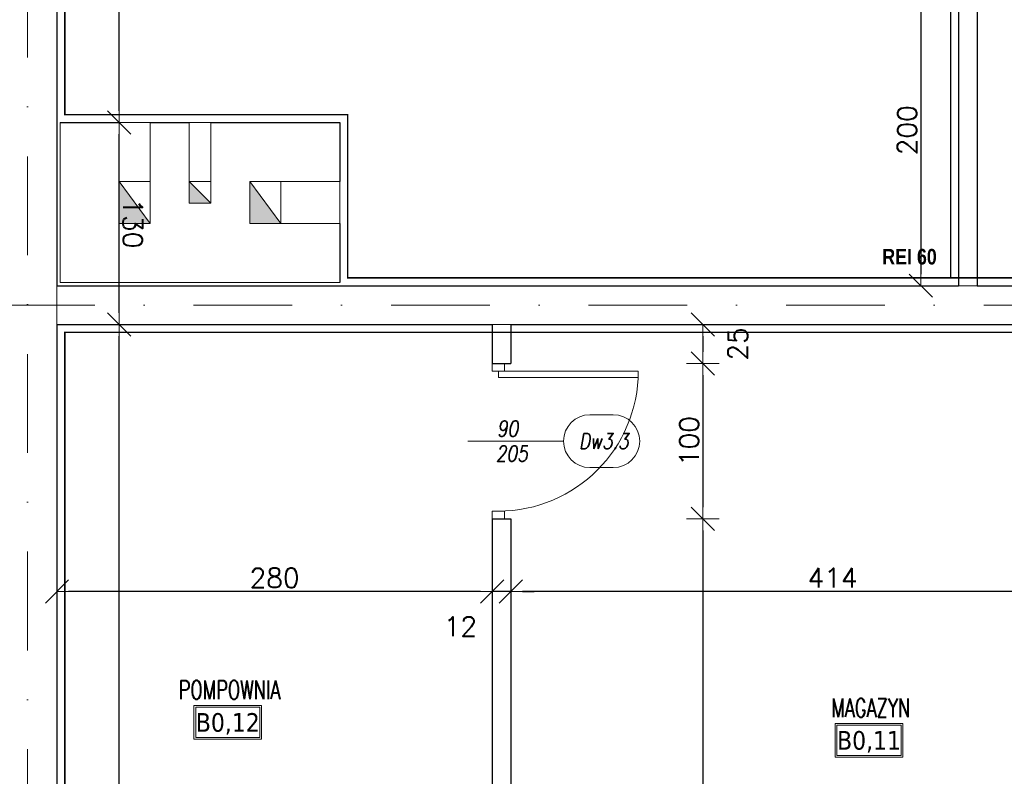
# Model space of a CAD drawing. Header units: millimetres. Extents: x 23192 to 177760, y -399809 to -79279.
# Tile 94 of 256: x 50180 to 50813, y -195242 to -194755. Entities that reach past the tile are written whole.
import ezdxf
from ezdxf.enums import TextEntityAlignment as Align

# ---------------------------------------------------------------- set-up
doc = ezdxf.new("R2010")
doc.units = ezdxf.units.MM
doc.linetypes.add('2_3', pattern=[1, 0.5, -0.5])
doc.linetypes.add('DASHDOT', pattern=[25.4, 12.7, -6.35, 0, -6.35])
doc.layers.get('0').update_dxf_attribs({"lineweight": 0})
for name, color, linetype, lineweight in [('! WYPOSAŻENIE', 252, 'Continuous', 5), ('!! 0_ Istn-sciany', 3, 'Continuous', 30), ('!! 0_ Istn-widok', 1, 'Continuous', 15), ('!! 0_Istn-drzwi', 1, 'Continuous', 13), ('!! 0_Istn-went', 5, 'Continuous', 13), ('!! 0_Opis_pom', 9, 'Continuous', 13), ('!! 1  WYDZIELENIE PPOŻ', 252, 'Continuous', 0), ('!! 2_drzwi opis', 151, 'Continuous', 9), ('!! wymiary osi', 250, 'Continuous', 9), ('0-osie-liniA', 14, 'DASHDOT', 5)]:
    doc.layers.add(name, color=color, linetype=linetype, lineweight=lineweight)
doc.styles.add('50', font='ROMANS.shx', dxfattribs={"width": 0.8, "height": 10})
doc.styles.add('ARCHETYP', font='romans.shx', dxfattribs={"height": 15})
doc.styles.add('ARIAL', font='tahoma.ttf')
doc.styles.add('STYLE7', font='ARIALNB.TTF')
doc.styles.add('TXT', font='simplex.shx')
doc.dimstyles.new('DIM50', dxfattribs={"dimscale": 5, "dimtxt": 2.5, "dimasz": 1.5, "dimexe": 0, "dimexo": 0, "dimgap": 0.5, "dimtad": 1, "dimdec": 4, "dimrnd": 0.5, "dimdsep": 46, "dimtxsty": 'TXT', "dimblk1": 'TICK1', "dimblk2": 'TICK1', "dimsah": 1, "dimcen": 0, "dimse1": 1, "dimse2": 1, "dimclrd": 1, "dimclre": 7, "dimclrt": 9, "dimadec": 0, "dimazin": 0, "dimtfac": 1, "dimtdec": 4, "dimtmove": 2, "dimatfit": 3, "dimldrblk": 'TICK1', "dimfxl": 1, "dimtolj": 1, "dimarcsym": 0})

# ---------------------------------------------------------------- blocks, each defined once
blk = doc.blocks.new('BLOK OSI')
at = {"layer": '0-osie-liniA', "ltscale": 5}
for points in [[(50184.71142, -193635.47368), (50184.71142, -195993.9543)], [(48639.25763, -195002.0883), (55442.2848, -195002.0883)]]:
    blk.add_lwpolyline(points, dxfattribs=at)
blk = doc.blocks.new('1_ok-opis')
blk.add_line((0, 111.61), (0, 50))
for points in [[(-17, 128.61), (-17, 143.61)], [(17, 128.61), (17, 143.61)]]:
    blk.add_lwpolyline(points)
for centre, start, end in [((0, 143.61), 0, 180), ((0, 128.61), 180, 0)]:
    blk.add_arc(centre, 17, start, end)
at = {"style": 'ARCHETYP'}
for tag, height, rotation, p in [('NR', 12, 90, (0, 136.9)), ('NR', 12, 270, (0, 136.9)), ('SZEROKOŚĆ', 10, 90, (-8, 78.29)), ('SZEROKOŚĆ', 10, 270, (8, 78.29)), ('WYSOKOŚĆ', 10, 270, (-8, 78.29)), ('WYSOKOŚĆ', 10, 90, (8, 78.29))]:
    blk.add_attdef(tag, text='', height=height, rotation=rotation, dxfattribs=at).set_placement(p, align=Align.MIDDLE)
blk = doc.blocks.new('TICK1')
at = {"color": 2}
blk.add_line((-1, -1), (1, 1), dxfattribs=at)
at = {"color": 0}
for p, q in [((0, -1.4), (0, 1.4)), ((0, 0), (-1, 0))]:
    blk.add_line(p, q, dxfattribs=at)
blk = doc.blocks.new('*D2378')
at = {"layer": '!! wymiary osi', "color": 1, "lineweight": -2, "transparency": 16777216}
blk.add_line((50619.2, -194959.09), (50619.2, -194969.09), dxfattribs=at)
at = {"layer": 'DEFPOINTS', "color": 0, "transparency": 16777216}
for p in [(50495.71, -194951.59), (50495.71, -194976.59), (50619.2, -194976.59)]:
    blk.add_point(p, dxfattribs=at)
at = {"layer": '!! wymiary osi', "color": 1, "lineweight": -2, "transparency": 16777216, "xscale": 7.5, "yscale": 7.5, "zscale": 7.5}
for p, rotation in [((50619.2, -194951.59), 90), ((50619.2, -194976.59), 270)]:
    blk.add_blockref('TICK1', p, dxfattribs=dict(at, rotation=rotation))
at = {"layer": '!! wymiary osi', "color": 9, "transparency": 16777216, "insert": (50641.7, -194964.09), "char_height": 12.5, "attachment_point": 5, "rotation": 90, "style": 'TXT'}
blk.add_mtext('\\A1;25', dxfattribs=at)
blk = doc.blocks.new('*D2379')
at = {"layer": '!! wymiary osi', "color": 1, "lineweight": -2, "transparency": 16777216}
blk.add_line((50619.2, -194984.09), (50619.2, -195069.09), dxfattribs=at)
at = {"layer": 'DEFPOINTS', "color": 0, "transparency": 16777216}
for p in [(50495.71, -194976.59), (50495.71, -195076.59), (50619.2, -195076.59)]:
    blk.add_point(p, dxfattribs=at)
at = {"layer": '!! wymiary osi', "color": 1, "lineweight": -2, "transparency": 16777216, "xscale": 7.5, "yscale": 7.5, "zscale": 7.5}
for p, rotation in [((50619.2, -194976.59), 90), ((50619.2, -195076.59), 270)]:
    blk.add_blockref('TICK1', p, dxfattribs=dict(at, rotation=rotation))
at = {"layer": '!! wymiary osi', "color": 9, "transparency": 16777216, "insert": (50610.45, -195026.59), "char_height": 12.5, "attachment_point": 5, "rotation": 90, "style": 'TXT'}
blk.add_mtext('\\A1;100', dxfattribs=at)
blk = doc.blocks.new('*D2380')
at = {"layer": '!! wymiary osi', "color": 1, "lineweight": -2, "transparency": 16777216}
blk.add_line((50619.2, -195084.09), (50619.2, -195580.09), dxfattribs=at)
at = {"layer": 'DEFPOINTS', "color": 0, "transparency": 16777216}
for p in [(50495.71, -195076.59), (50495.71, -195587.59), (50619.2, -195587.59)]:
    blk.add_point(p, dxfattribs=at)
at = {"layer": '!! wymiary osi', "color": 1, "lineweight": -2, "transparency": 16777216, "xscale": 7.5, "yscale": 7.5, "zscale": 7.5}
for p, rotation in [((50619.2, -195076.59), 90), ((50619.2, -195587.59), 270)]:
    blk.add_blockref('TICK1', p, dxfattribs=dict(at, rotation=rotation))
at = {"layer": '!! wymiary osi', "color": 9, "transparency": 16777216, "insert": (50610.45, -195332.09), "char_height": 12.5, "attachment_point": 5, "rotation": 90, "style": 'TXT'}
blk.add_mtext('\\A1;511', dxfattribs=at)
blk = doc.blocks.new('*D2383')
at = {"layer": '!! wymiary osi', "color": 1, "lineweight": -2, "transparency": 16777216}
blk.add_line((50759.47, -194734.09), (50759.47, -194919.09), dxfattribs=at)
at = {"layer": 'DEFPOINTS', "color": 0, "transparency": 16777216}
for p in [(50783.71, -194726.59), (50759.47, -194926.59), (50783.71, -194926.59)]:
    blk.add_point(p, dxfattribs=at)
at = {"layer": '!! wymiary osi', "color": 1, "lineweight": -2, "transparency": 16777216, "xscale": 7.5, "yscale": 7.5, "zscale": 7.5}
for p, rotation in [((50759.47, -194726.59), 90), ((50759.47, -194926.59), 270)]:
    blk.add_blockref('TICK1', p, dxfattribs=dict(at, rotation=rotation))
at = {"layer": '!! wymiary osi', "color": 9, "transparency": 16777216, "insert": (50750.72, -194826.59), "char_height": 12.5, "attachment_point": 5, "rotation": 90, "style": 'TXT'}
blk.add_mtext('\\A1;200', dxfattribs=at)
blk = doc.blocks.new('*D2618')
at = {"layer": '!! wymiary osi', "color": 1, "lineweight": -2, "transparency": 16777216}
blk.add_line((50902.21, -195123.33), (50503.21, -195123.33), dxfattribs=at)
at = {"layer": 'DEFPOINTS', "color": 0, "transparency": 16777216}
for p in [(50495.71, -195060.37), (50909.71, -195060.37), (50495.71, -195123.33)]:
    blk.add_point(p, dxfattribs=at)
at = {"layer": '!! wymiary osi', "color": 1, "lineweight": -2, "transparency": 16777216, "xscale": 7.5, "yscale": 7.5, "zscale": 7.5, "rotation": 180}
blk.add_blockref('TICK1', (50495.71, -195123.33), dxfattribs=at)
at = {"layer": '!! wymiary osi', "color": 1, "lineweight": -2, "transparency": 16777216, "xscale": 7.5, "yscale": 7.5, "zscale": 7.5}
blk.add_blockref('TICK1', (50909.71, -195123.33), dxfattribs=at)
at = {"layer": '!! wymiary osi', "color": 9, "transparency": 16777216, "insert": (50702.71, -195114.58), "char_height": 12.5, "attachment_point": 5, "style": 'TXT'}
blk.add_mtext('\\A1;414', dxfattribs=at)
blk = doc.blocks.new('*D2619')
at = {"layer": '!! wymiary osi', "color": 1, "lineweight": -2, "transparency": 16777216}
for p, q in [((50476.21, -195123.33), (50468.71, -195123.33)), ((50495.71, -195123.33), (50483.71, -195123.33)), ((50503.21, -195123.33), (50510.71, -195123.33))]:
    blk.add_line(p, q, dxfattribs=at)
at = {"layer": 'DEFPOINTS', "color": 0, "transparency": 16777216}
for p in [(50483.71, -195060.37), (50495.71, -195060.37), (50483.71, -195123.33)]:
    blk.add_point(p, dxfattribs=at)
at = {"layer": '!! wymiary osi', "color": 1, "lineweight": -2, "transparency": 16777216, "xscale": 7.5, "yscale": 7.5, "zscale": 7.5}
blk.add_blockref('TICK1', (50483.71, -195123.33), dxfattribs=at)
at = {"layer": '!! wymiary osi', "color": 1, "lineweight": -2, "transparency": 16777216, "xscale": 7.5, "yscale": 7.5, "zscale": 7.5, "rotation": 180}
blk.add_blockref('TICK1', (50495.71, -195123.33), dxfattribs=at)
at = {"layer": '!! wymiary osi', "color": 9, "transparency": 16777216, "insert": (50463.23, -195145.83), "char_height": 12.5, "attachment_point": 5, "style": 'TXT'}
blk.add_mtext('\\A1;12', dxfattribs=at)
blk = doc.blocks.new('*D2620')
at = {"layer": '!! wymiary osi', "color": 1, "lineweight": -2, "transparency": 16777216}
blk.add_line((50476.21, -195123.33), (50211.21, -195123.33), dxfattribs=at)
at = {"layer": 'DEFPOINTS', "color": 0, "transparency": 16777216}
for p in [(50203.71, -195060.37), (50483.71, -195060.37), (50203.71, -195123.33)]:
    blk.add_point(p, dxfattribs=at)
at = {"layer": '!! wymiary osi', "color": 1, "lineweight": -2, "transparency": 16777216, "xscale": 7.5, "yscale": 7.5, "zscale": 7.5, "rotation": 180}
blk.add_blockref('TICK1', (50203.71, -195123.33), dxfattribs=at)
at = {"layer": '!! wymiary osi', "color": 1, "lineweight": -2, "transparency": 16777216, "xscale": 7.5, "yscale": 7.5, "zscale": 7.5}
blk.add_blockref('TICK1', (50483.71, -195123.33), dxfattribs=at)
at = {"layer": '!! wymiary osi', "color": 9, "transparency": 16777216, "insert": (50343.71, -195114.58), "char_height": 12.5, "attachment_point": 5, "style": 'TXT'}
blk.add_mtext('\\A1;280', dxfattribs=at)
blk = doc.blocks.new('*D4142')
at = {"layer": '!! wymiary osi', "color": 1, "lineweight": -2, "transparency": 16777216}
blk.add_line((50243.72, -195580.09), (50243.72, -194959.09), dxfattribs=at)
at = {"layer": 'DEFPOINTS', "color": 0, "transparency": 16777216}
for p in [(50203.71, -194951.59), (50243.72, -194951.59), (50203.71, -195587.59)]:
    blk.add_point(p, dxfattribs=at)
at = {"layer": '!! wymiary osi', "color": 1, "lineweight": -2, "transparency": 16777216, "xscale": 7.5, "yscale": 7.5, "zscale": 7.5}
for p, rotation in [((50243.72, -194951.59), 90), ((50243.72, -195587.59), 270)]:
    blk.add_blockref('TICK1', p, dxfattribs=dict(at, rotation=rotation))
at = {"layer": '!! wymiary osi', "color": 9, "transparency": 16777216, "insert": (50252.47, -195269.59), "char_height": 12.5, "attachment_point": 5, "rotation": 270, "style": 'TXT'}
blk.add_mtext('\\A1;636', dxfattribs=at)
blk = doc.blocks.new('*D4143')
at = {"layer": '!! wymiary osi', "color": 1, "lineweight": -2, "transparency": 16777216}
blk.add_line((50243.72, -194944.09), (50243.72, -194829.09), dxfattribs=at)
at = {"layer": 'DEFPOINTS', "color": 0, "transparency": 16777216}
for p in [(50203.71, -194821.59), (50243.72, -194821.59), (50203.71, -194951.59)]:
    blk.add_point(p, dxfattribs=at)
at = {"layer": '!! wymiary osi', "color": 1, "lineweight": -2, "transparency": 16777216, "xscale": 7.5, "yscale": 7.5, "zscale": 7.5}
for p, rotation in [((50243.72, -194821.59), 90), ((50243.72, -194951.59), 270)]:
    blk.add_blockref('TICK1', p, dxfattribs=dict(at, rotation=rotation))
at = {"layer": '!! wymiary osi', "color": 9, "transparency": 16777216, "insert": (50252.47, -194886.59), "char_height": 12.5, "attachment_point": 5, "rotation": 270, "style": 'TXT'}
blk.add_mtext('\\A1;130', dxfattribs=at)
blk = doc.blocks.new('*D4144')
at = {"layer": '!! wymiary osi', "color": 1, "lineweight": -2, "transparency": 16777216}
blk.add_line((50243.72, -194814.09), (50243.72, -194359.09), dxfattribs=at)
at = {"layer": 'DEFPOINTS', "color": 0, "transparency": 16777216}
for p in [(50203.71, -194351.59), (50243.72, -194351.59), (50203.71, -194821.59)]:
    blk.add_point(p, dxfattribs=at)
at = {"layer": '!! wymiary osi', "color": 1, "lineweight": -2, "transparency": 16777216, "xscale": 7.5, "yscale": 7.5, "zscale": 7.5}
for p, rotation in [((50243.72, -194351.59), 90), ((50243.72, -194821.59), 270)]:
    blk.add_blockref('TICK1', p, dxfattribs=dict(at, rotation=rotation))
at = {"layer": '!! wymiary osi', "color": 9, "transparency": 16777216, "insert": (50252.47, -194586.59), "char_height": 12.5, "attachment_point": 5, "rotation": 270, "style": 'TXT'}
blk.add_mtext('\\A1;470', dxfattribs=at)

msp = doc.modelspace()

# ---------------------------------------------------------------- hatches: boundary and pattern name
at = {"layer": '!! 0_Istn-went'}
for points in [[(50243.71142, -194859.5883), (50243.71142, -194886.5883), (50263.71142, -194886.5883)], [(50302.71142, -194873.5883), (50288.71142, -194859.5883), (50288.71142, -194873.5883)], [(50327.71142, -194886.5883), (50347.71142, -194886.5883), (50327.71142, -194859.5883)]]:
    msp.add_hatch(color=256, dxfattribs=at).paths.add_polyline_path(points)

# ---------------------------------------------------------------- linework, layer by layer
at = {"layer": '!! 0_ Istn-sciany'}
for points in [[(50203.71142, -194351.5883), (50203.71142, -194926.5883)], [(50783.71142, -194726.5883), (50783.71142, -194926.5883)], [(50795.71142, -194726.5883), (50795.71142, -194926.5883)], [(50205.71142, -194821.5883), (50243.71142, -194821.5883)], [(50263.71142, -194821.5883), (50288.71142, -194821.5883)], [(50302.71142, -194821.5883), (50385.71142, -194821.5883)], [(50385.71142, -194821.5883), (50385.71142, -194859.5883)], [(50385.71142, -194886.5883), (50385.71142, -194924.5883)], [(50203.71142, -194926.5883), (50783.71142, -194926.5883)], [(50795.71142, -194926.5883), (50902.71139, -194926.5883)], [(50203.71142, -194951.5883), (50483.71142, -194951.5883)], [(50203.71142, -194951.5883), (50203.71142, -195587.5883)], [(50483.71142, -194951.5883), (50483.71142, -194976.5883)], [(50495.71142, -194951.5883), (50902.71139, -194951.5883)], [(50495.71142, -194951.5883), (50495.71142, -194976.5883)], [(50483.71142, -194976.5883), (50495.71142, -194976.5883)], [(50483.71142, -195076.5883), (50495.71142, -195076.5883)], [(50483.71142, -195076.5883), (50483.71142, -195587.5883)], [(50495.71142, -195076.5883), (50495.71142, -195587.5883)]]:
    msp.add_lwpolyline(points, dxfattribs=at)
at = {"layer": '!! 0_ Istn-widok'}
for points in [[(50205.71142, -194821.5883), (50205.71142, -194924.5883)], [(50203.71142, -194926.5883), (50203.71142, -194951.5883)], [(50205.71142, -194924.5883), (50385.71142, -194924.5883)], [(50783.71142, -194926.5883), (50795.71142, -194926.5883)], [(50483.71142, -194951.5883), (50495.71142, -194951.5883)]]:
    msp.add_lwpolyline(points, dxfattribs=at)
at = {"layer": '!! 0_Istn-drzwi'}
for points in [[(50491.71142, -194981.5883), (50491.71142, -194976.5883), (50483.71142, -194976.5883), (50483.71142, -194981.5883)], [(50577.71142, -194985.5883), (50487.71142, -194985.5883), (50487.71142, -194981.5883), (50577.71142, -194981.5883)], [(50491.71142, -195071.5883), (50491.71142, -195076.5883), (50483.71142, -195076.5883), (50483.71142, -195071.5883)]]:
    msp.add_lwpolyline(points, close=True, dxfattribs=at)
msp.add_arc((50487.71142, -194981.5883), 90, 270.00000004, 0.00000004, dxfattribs=at)
at = {"layer": '!! 0_Istn-went'}
for points in [[(50243.71142, -194859.5883), (50243.71142, -194821.5883)], [(50263.71142, -194821.5883), (50243.71142, -194821.5883)], [(50263.71142, -194859.5883), (50263.71142, -194821.5883)], [(50288.71142, -194859.5883), (50288.71142, -194821.5883)], [(50288.71142, -194821.5883), (50302.71142, -194821.5883)], [(50302.71142, -194859.5883), (50302.71142, -194821.5883)], [(50243.71142, -194859.5883), (50263.71142, -194859.5883)], [(50243.71142, -194859.5883), (50243.71142, -194886.5883)], [(50243.71142, -194859.5883), (50263.71142, -194886.5883)], [(50263.71142, -194859.5883), (50263.71142, -194886.5883)], [(50288.71142, -194859.5883), (50302.71142, -194859.5883)], [(50288.71142, -194859.5883), (50288.71142, -194873.5883)], [(50288.71142, -194859.5883), (50302.71142, -194873.5883)], [(50302.71142, -194859.5883), (50302.71142, -194873.5883)], [(50327.71142, -194859.5883), (50347.71142, -194859.5883)], [(50327.71142, -194859.5883), (50327.71142, -194886.5883)], [(50327.71142, -194859.5883), (50347.71142, -194886.5883)], [(50347.71142, -194859.5883), (50347.71142, -194886.5883)], [(50347.71142, -194859.5883), (50385.71142, -194859.5883)], [(50385.71142, -194859.5883), (50385.71142, -194886.5883)], [(50288.71142, -194873.5883), (50302.71142, -194873.5883)], [(50243.71142, -194886.5883), (50263.71142, -194886.5883)], [(50327.71142, -194886.5883), (50347.71142, -194886.5883)], [(50347.71142, -194886.5883), (50385.71142, -194886.5883)]]:
    msp.add_lwpolyline(points, dxfattribs=at)
at = {"layer": '!! 0_Opis_pom', "ltscale": 0.7}
for points in [[(50291.84595, -195218.40936), (50335.36595, -195218.40936), (50335.36595, -195196.64936), (50291.84595, -195196.64936)], [(50292.93395, -195217.32136), (50334.27795, -195217.32136), (50334.27795, -195197.73736), (50292.93395, -195197.73736)], [(50704.418, -195229.94638), (50747.938, -195229.94638), (50747.938, -195208.18638), (50704.418, -195208.18638)], [(50705.506, -195228.85838), (50746.85, -195228.85838), (50746.85, -195209.27438), (50705.506, -195209.27438)]]:
    msp.add_lwpolyline(points, close=True, dxfattribs=at)
at = {"layer": '!! 1  WYDZIELENIE PPOŻ', "color": 20, "linetype": '2_3', "ltscale": 10, "true_color": 0xf65c09, "const_width": 1}
msp.add_lwpolyline([(50778.71142, -194921.5883), (50778.71142, -194351.5883)], dxfattribs=at)
for points in [[(51216.21802, -194356.5883), (50208.71142, -194356.5883), (50208.71142, -194816.5883), (50390.71142, -194816.5883), (50390.71142, -194921.5883), (51004.71142, -194921.5883), (51004.71142, -194903.5883), (51072.71142, -194903.5883), (51072.71142, -194496.5883), (51216.21802, -194496.5883)], [(50208.71142, -195582.5883), (51073.71142, -195582.5883), (51073.71142, -194956.5883), (50208.71142, -194956.5883)]]:
    msp.add_lwpolyline(points, close=True, dxfattribs=at)

# ---------------------------------------------------------------- block references
at = {"layer": '!! 2_drzwi opis'}
ref = msp.add_blockref('1_ok-opis', (50418.01403, -195026.5883), dxfattribs=dict(at, xscale=-1, rotation=269.9999963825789))
ref.add_attrib('WYSOKOŚĆ', '90 ', dxfattribs={"layer": '0', "height": 10, "rotation": 359.99999638, "style": '50', "oblique": 10, "width": 0.8}).set_placement((50496.30489, -195018.5883), align=Align.MIDDLE)
ref.add_attrib('SZEROKOŚĆ', '205', dxfattribs={"layer": '0', "height": 10, "rotation": 359.99999638, "style": '50', "oblique": 10, "width": 0.8}).set_placement((50496.30489, -195034.5883), align=Align.MIDDLE)
ref.add_attrib('NR', 'Dw3.3', dxfattribs={"layer": '0', "height": 10, "rotation": 359.99999638, "style": '50', "oblique": 10, "width": 0.8}).set_placement((50555.53125, -195026.58831), align=Align.MIDDLE)
at = {"layer": '!! wymiary osi'}
msp.add_blockref('BLOK OSI', (0, 63), dxfattribs=at)

# ---------------------------------------------------------------- texts
at = {"layer": '! WYPOSAŻENIE', "color": 20, "true_color": 0xf65c09, "insert": (50734.72102, -194902.94868), "char_height": 10, "attachment_point": 1, "style": 'STYLE7'}
msp.add_mtext_dynamic_manual_height_columns('REI 60', width=58.1261145, gutter_width=75, heights=[0], dxfattribs=at)
at = {"layer": '!! 0_Opis_pom', "ltscale": 0.7, "style": 'TXT', "width": 0.7}
for s, p in [('POMPOWNIA', (50314.72109, -195192.60304)), ('MAGAZYN', (50727.29313, -195204.14007))]:
    msp.add_text(s, height=12, dxfattribs=at).set_placement(p, align=Align.CENTER)
at = {"layer": '!! 0_Opis_pom', "ltscale": 0.7, "style": 'ARIAL'}
for tag, p in [('B0,12', (50313.60595, -195207.52936)), ('B0,11', (50726.178, -195219.06638))]:
    msp.add_attdef(tag, text='', height=11.968, dxfattribs=at).set_placement(p, align=Align.MIDDLE_CENTER)

# ---------------------------------------------------------------- dimensions: what is measured, and where the dimension line sits
at = {"layer": '!! wymiary osi'}
for base, p1, p2, angle, picture, middle in [((50243.71583, -194351.5883), (50203.71142, -194821.5883), (50203.71142, -194351.5883), 270, '*D4144', (50252.46583, -194586.5883)), ((50759.46532, -194926.5883), (50783.71142, -194726.5883), (50783.71142, -194926.5883), 90, '*D2383', (50750.71532, -194826.5883)), ((50243.71583, -194821.5883), (50203.71142, -194951.5883), (50203.71142, -194821.5883), 270, '*D4143', (50252.46583, -194886.5883)), ((50243.71583, -194951.5883), (50203.71142, -195587.5883), (50203.71142, -194951.5883), 270, '*D4142', (50252.46583, -195269.5883)), ((50619.19577, -194976.5883), (50495.71142, -194951.5883), (50495.71142, -194976.5883), 90, '*D2378', (50641.69577, -194964.0883)), ((50619.19577, -195076.5883), (50495.71142, -194976.5883), (50495.71142, -195076.5883), 90, '*D2379', (50610.44577, -195026.5883)), ((50619.19577, -195587.5883), (50495.71142, -195076.5883), (50495.71142, -195587.5883), 90, '*D2380', (50610.44577, -195332.0883))]:
    dim = msp.add_linear_dim(base=base, p1=p1, p2=p2, angle=angle, dimstyle='DIM50', dxfattribs=at)
    dim.commit()
    dim.dimension.update_dxf_attribs({"geometry": picture, "text_midpoint": middle})
for base, p1, p2, picture, middle in [((50203.71142, -195123.33382), (50483.71142, -195060.3734), (50203.71142, -195060.3734), '*D2620', (50343.71142, -195114.58382)), ((50495.71142, -195123.33382), (50909.71142, -195060.3734), (50495.71142, -195060.3734), '*D2618', (50702.71142, -195114.58382))]:
    dim = msp.add_linear_dim(base=base, p1=p1, p2=p2, dimstyle='DIM50', dxfattribs=at)
    dim.commit()
    dim.dimension.update_dxf_attribs({"geometry": picture, "text_midpoint": middle})
dim = msp.add_linear_dim(base=(50483.71142, -195123.33382), p1=(50495.71142, -195060.3734), p2=(50483.71142, -195060.3734), dimstyle='DIM50', dxfattribs=at)
dim.commit()
dim.dimension.update_dxf_attribs({"geometry": '*D2619', "text_midpoint": (50463.22561, -195145.83382), "dimtype": 160})

doc.saveas('drawing.dxf')
